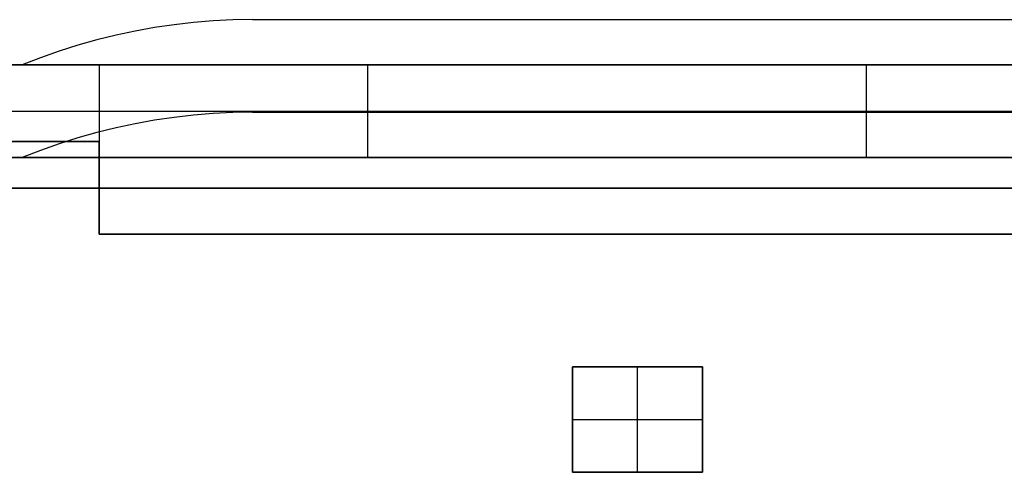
# Model space of a CAD drawing. Header units: millimetres. Extents: x -88 to 88, y -12 to 103.
# Tile 67 of 256: x -67.36 to -64.1, y 15.44 to 16.94. Entities that reach past the tile are written whole.
import ezdxf

# ---------------------------------------------------------------- set-up
doc = ezdxf.new("R2010")
doc.units = ezdxf.units.MM
doc.layers.add('Default', color=7, linetype='Continuous', true_color=0x000000)

msp = doc.modelspace()

# ---------------------------------------------------------------- linework, layer by layer
at = {"layer": 'Default', "color": 254, "true_color": 0xcad1ee, "extrusion": (-4.19992e-16, 4.37114e-08, 1)}
for points in [[(-66.5882, 16.9356), (-66.6533, 16.9345), (-66.7184, 16.9314), (-66.7833, 16.9261), (-66.848, 16.9187), (-66.9124, 16.9092), (-66.9765, 16.8977), (-67.0402, 16.884), (-67.1034, 16.8684), (-67.1661, 16.8506), (-67.2281, 16.8309), (-67.2895, 16.8091), (-67.3502, 16.7854)], [(-66.5882, 16.6286), (-66.6533, 16.6275), (-66.7184, 16.6244), (-66.7833, 16.6191), (-66.848, 16.6117), (-66.9124, 16.6022), (-66.9765, 16.5907), (-67.0402, 16.577), (-67.1034, 16.5614), (-67.1661, 16.5436), (-67.2281, 16.5239), (-67.2895, 16.5021), (-67.3502, 16.4784)]]:
    msp.add_lwpolyline(points, dxfattribs=at)
at = {"layer": 'Default', "color": 254, "true_color": 0xcad1ee, "extrusion": (-3.76818e-16, 4.37114e-08, 1)}
for points in [[(-66.5882, 16.9356), (-66.6533, 16.9345), (-66.7184, 16.9314), (-66.7833, 16.9261), (-66.848, 16.9187), (-66.9124, 16.9092), (-66.9765, 16.8977), (-67.0402, 16.884), (-67.1034, 16.8684), (-67.1661, 16.8506), (-67.2281, 16.8309), (-67.2895, 16.8091), (-67.3502, 16.7854)], [(-66.5882, 16.6286), (-66.6533, 16.6275), (-66.7184, 16.6244), (-66.7833, 16.6191), (-66.848, 16.6117), (-66.9124, 16.6022), (-66.9765, 16.5907), (-67.0402, 16.577), (-67.1034, 16.5614), (-67.1661, 16.5436), (-67.2281, 16.5239), (-67.2895, 16.5021), (-67.3502, 16.4784)]]:
    msp.add_lwpolyline(points, dxfattribs=at)
at = {"layer": 'Default', "color": 254, "true_color": 0xcad1ee, "extrusion": (1, -1.45707e-08, -7.39194e-08)}
for points in [[(16.7854, 2.72), (16.8091, 2.7806), (16.8309, 2.842), (16.8506, 2.9041), (16.8684, 2.9668), (16.884, 3.03), (16.8977, 3.0937), (16.9092, 3.1578), (16.9187, 3.2222), (16.9261, 3.2869), (16.9314, 3.3518), (16.9345, 3.4169), (16.9356, 3.482)], [(16.7854, -1.852), (16.8091, -1.7914), (16.8309, -1.73), (16.8506, -1.6679), (16.8684, -1.6052), (16.884, -1.542), (16.8977, -1.4783), (16.9092, -1.4142), (16.9187, -1.3498), (16.9261, -1.2851), (16.9314, -1.2202), (16.9345, -1.1551), (16.9356, -1.09)]]:
    msp.add_lwpolyline(points, dxfattribs=at)
at = {"layer": 'Default', "color": 254, "true_color": 0xcad1ee}
for points in [[(-66.5882, 16.9356), (-54.9042, 16.9356)], [(-66.5882, 16.9356), (-54.9042, 16.9356)], [(-66.5882, 16.9356), (-54.9042, 16.9356)], [(-66.5882, 16.9356), (-54.9042, 16.9356)], [(-63.6672, 16.7854), (-68.7472, 16.7854)], [(-68.7472, 16.7854), (-67.0962, 16.7854)], [(-52.7452, 16.7854), (-68.7472, 16.7854)], [(-67.0962, 16.7854), (-62.0162, 16.7854)], [(-67.0962, 16.7854), (-67.0962, 16.4784)], [(-67.0962, 16.7854), (-67.0962, 16.2244)], [(-54.9042, 16.7854), (-66.5882, 16.7854)], [(-54.9042, 16.7854), (-66.5882, 16.7854)], [(-66.5882, 16.7854), (-54.9042, 16.7854)], [(-66.5882, 16.7854), (-54.9042, 16.7854)], [(-66.2072, 16.4784), (-66.2072, 16.7854)], [(-64.5562, 16.4784), (-64.5562, 16.7854)], [(-68.7472, 16.6319), (-63.6672, 16.6319)], [(-67.0962, 16.6319), (-62.0162, 16.6319)], [(-54.9042, 16.6286), (-66.5882, 16.6286)], [(-54.9042, 16.6286), (-66.5882, 16.6286)], [(-66.5882, 16.6286), (-54.9042, 16.6286)], [(-66.5882, 16.6286), (-54.9042, 16.6286)], [(-67.0962, 16.5314), (-68.7472, 16.5314)], [(-68.7472, 16.5314), (-67.0962, 16.5314)], [(-67.0962, 16.2244), (-67.0962, 16.5314)], [(-68.7472, 16.4784), (-67.0962, 16.4784)], [(-63.6672, 16.4784), (-68.7472, 16.4784)], [(-52.7452, 16.4784), (-68.7472, 16.4784)], [(-67.0962, 16.4784), (-62.0162, 16.4784)], [(-67.0962, 16.4784), (-67.0962, 16.2244)], [(-66.5882, 16.4784), (-54.9042, 16.4784)], [(-66.5882, 16.4784), (-54.9042, 16.4784)], [(-54.9042, 16.4784), (-66.5882, 16.4784)], [(-54.9042, 16.4784), (-66.5882, 16.4784)], [(-68.6202, 16.3768), (-63.2923, 16.3768)], [(-52.8722, 16.3768), (-68.6202, 16.3768)], [(-52.8722, 16.3768), (-68.6202, 16.3768)], [(-62.0162, 16.2244), (-67.0962, 16.2244)], [(-67.0962, 16.2244), (-62.0162, 16.2244)], [(-62.0162, 16.2244), (-67.0962, 16.2244)], [(-65.0992, 15.7858), (-65.5292, 15.7858)], [(-65.5292, 15.7858), (-65.5292, 15.4358)], [(-65.5292, 15.4358), (-65.5292, 15.7858)], [(-65.5292, 15.7858), (-65.0992, 15.7858)], [(-65.5292, 15.7858), (-65.0992, 15.7858)], [(-65.5292, 15.7858), (-65.5292, 15.4358)], [(-65.3142, 15.4358), (-65.3142, 15.7858)], [(-65.0992, 15.4358), (-65.0992, 15.7858)], [(-65.0992, 15.7858), (-65.0992, 15.4358)], [(-65.0992, 15.7858), (-65.0992, 15.4358)], [(-65.5292, 15.6108), (-65.0992, 15.6108)], [(-65.5292, 15.4358), (-65.0992, 15.4358)], [(-65.0992, 15.4358), (-65.5292, 15.4358)], [(-65.0992, 15.4358), (-65.5292, 15.4358)]]:
    msp.add_lwpolyline(points, dxfattribs=at)
at = {"layer": 'Default', "color": 254, "true_color": 0xcad1ee, "extrusion": (1, -1.09024e-09, 5.52912e-09)}
msp.add_lwpolyline([(16.9356, -1.09), (16.9345, -1.0249), (16.9314, -0.9598), (16.9261, -0.8949), (16.9187, -0.8302), (16.9092, -0.7658), (16.8977, -0.7017), (16.884, -0.638), (16.8684, -0.5748), (16.8506, -0.5121), (16.8309, -0.45), (16.8091, -0.3887), (16.7854, -0.328)], dxfattribs=at)
at = {"layer": 'Default', "color": 254, "true_color": 0xcad1ee, "extrusion": (1, -1.09006e-09, 5.52917e-09)}
msp.add_lwpolyline([(16.9356, 3.482), (16.9345, 3.5471), (16.9314, 3.6122), (16.9261, 3.6771), (16.9187, 3.7418), (16.9092, 3.8062), (16.8977, 3.8703), (16.884, 3.934), (16.8684, 3.9972), (16.8506, 4.0599), (16.8309, 4.122), (16.8091, 4.1833), (16.7854, 4.244)], dxfattribs=at)
at = {"layer": 'Default', "color": 254, "true_color": 0xcad1ee, "extrusion": (4.82876e-15, 1, -1.09278e-08)}
msp.add_lwpolyline([(66.5882, 4.244), (66.6051, 4.2438), (66.6221, 4.2432), (66.6393, 4.2423), (66.6566, 4.2409), (66.6741, 4.2391), (66.6916, 4.237), (66.7092, 4.2343), (66.7268, 4.2313), (66.7445, 4.2278), (66.7623, 4.2238), (66.7801, 4.2194), (66.7978, 4.2146), (66.8156, 4.2093), (66.8333, 4.2035), (66.851, 4.1972), (66.8687, 4.1905), (66.8862, 4.1833), (66.9037, 4.1756), (66.921, 4.1675), (66.9382, 4.1589), (66.9552, 4.1498), (66.972, 4.1402), (66.9887, 4.1302), (67.0052, 4.1198), (67.0214, 4.1089), (67.0373, 4.0975), (67.053, 4.0858), (67.0685, 4.0736), (67.0836, 4.061), (67.0984, 4.048), (67.1129, 4.0346), (67.127, 4.0208), (67.1408, 4.0067), (67.1542, 3.9922), (67.1672, 3.9774), (67.1798, 3.9623), (67.192, 3.9469), (67.2037, 3.9312), (67.2151, 3.9152), (67.226, 3.899), (67.2364, 3.8825), (67.2464, 3.8659), (67.256, 3.849), (67.265, 3.832), (67.2737, 3.8148), (67.2818, 3.7975), (67.2895, 3.78), (67.2967, 3.7625), (67.3034, 3.7449), (67.3097, 3.7272), (67.3154, 3.7094), (67.3208, 3.6917), (67.3256, 3.6739), (67.33, 3.6561), (67.334, 3.6384), (67.3375, 3.6207), (67.3405, 3.603), (67.3431, 3.5854), (67.3453, 3.5679), (67.3471, 3.5505), (67.3485, 3.5332), (67.3494, 3.516), (67.35, 3.4989), (67.3502, 3.482), (67.35, 3.4651), (67.3494, 3.448), (67.3485, 3.4308), (67.3471, 3.4135), (67.3453, 3.3961), (67.3431, 3.3786), (67.3405, 3.361), (67.3375, 3.3433), (67.334, 3.3256), (67.33, 3.3079), (67.3256, 3.2901), (67.3208, 3.2723), (67.3154, 3.2546), (67.3097, 3.2368), (67.3034, 3.2191), (67.2967, 3.2015), (67.2895, 3.184), (67.2818, 3.1665), (67.2737, 3.1492), (67.265, 3.132), (67.256, 3.115), (67.2464, 3.0981), (67.2364, 3.0815), (67.226, 3.065), (67.2151, 3.0488), (67.2037, 3.0328), (67.192, 3.0171), (67.1798, 3.0017), (67.1672, 2.9866), (67.1542, 2.9718), (67.1408, 2.9573), (67.127, 2.9432), (67.1129, 2.9294), (67.0984, 2.916), (67.0836, 2.903), (67.0685, 2.8904), (67.053, 2.8782), (67.0373, 2.8665), (67.0214, 2.8551), (67.0052, 2.8442), (66.9887, 2.8338), (66.972, 2.8238), (66.9552, 2.8142), (66.9382, 2.8051), (66.921, 2.7965), (66.9037, 2.7884), (66.8862, 2.7807), (66.8687, 2.7735), (66.851, 2.7668), (66.8333, 2.7605), (66.8156, 2.7547), (66.7978, 2.7494), (66.7801, 2.7446), (66.7623, 2.7402), (66.7445, 2.7362), (66.7268, 2.7327), (66.7092, 2.7297), (66.6916, 2.727), (66.6741, 2.7249), (66.6566, 2.7231), (66.6393, 2.7217), (66.6221, 2.7208), (66.6051, 2.7202), (66.5882, 2.72)], dxfattribs=at)
at = {"layer": 'Default', "color": 254, "true_color": 0xcad1ee, "extrusion": (-4.33187e-14, 1, -1.09278e-08)}
msp.add_lwpolyline([(66.5882, -0.328), (66.6051, -0.3282), (66.6221, -0.3288), (66.6393, -0.3297), (66.6566, -0.3311), (66.6741, -0.3329), (66.6916, -0.335), (66.7092, -0.3377), (66.7268, -0.3407), (66.7445, -0.3442), (66.7623, -0.3482), (66.7801, -0.3526), (66.7978, -0.3574), (66.8156, -0.3627), (66.8333, -0.3685), (66.851, -0.3748), (66.8687, -0.3815), (66.8862, -0.3887), (66.9037, -0.3964), (66.921, -0.4045), (66.9382, -0.4131), (66.9552, -0.4222), (66.972, -0.4318), (66.9887, -0.4418), (67.0052, -0.4522), (67.0214, -0.4631), (67.0373, -0.4745), (67.053, -0.4862), (67.0685, -0.4984), (67.0836, -0.511), (67.0984, -0.524), (67.1129, -0.5374), (67.127, -0.5512), (67.1408, -0.5653), (67.1542, -0.5798), (67.1672, -0.5946), (67.1798, -0.6097), (67.192, -0.6251), (67.2037, -0.6408), (67.2151, -0.6568), (67.226, -0.673), (67.2364, -0.6895), (67.2464, -0.7061), (67.256, -0.723), (67.265, -0.74), (67.2737, -0.7572), (67.2818, -0.7745), (67.2895, -0.792), (67.2967, -0.8095), (67.3034, -0.8271), (67.3097, -0.8448), (67.3154, -0.8626), (67.3208, -0.8803), (67.3256, -0.8981), (67.33, -0.9159), (67.334, -0.9336), (67.3375, -0.9513), (67.3405, -0.969), (67.3431, -0.9866), (67.3453, -1.0041), (67.3471, -1.0215), (67.3485, -1.0388), (67.3494, -1.056), (67.35, -1.0731), (67.3502, -1.09), (67.35, -1.1069), (67.3494, -1.124), (67.3485, -1.1412), (67.3471, -1.1585), (67.3453, -1.1759), (67.3431, -1.1934), (67.3405, -1.211), (67.3375, -1.2287), (67.334, -1.2464), (67.33, -1.2641), (67.3256, -1.2819), (67.3208, -1.2997), (67.3154, -1.3174), (67.3097, -1.3352), (67.3034, -1.3529), (67.2967, -1.3705), (67.2895, -1.388), (67.2818, -1.4055), (67.2737, -1.4228), (67.265, -1.44), (67.256, -1.457), (67.2464, -1.4739), (67.2364, -1.4905), (67.226, -1.507), (67.2151, -1.5232), (67.2037, -1.5392), (67.192, -1.5549), (67.1798, -1.5703), (67.1672, -1.5854), (67.1542, -1.6002), (67.1408, -1.6147), (67.127, -1.6288), (67.1129, -1.6426), (67.0984, -1.656), (67.0836, -1.669), (67.0685, -1.6816), (67.053, -1.6938), (67.0373, -1.7055), (67.0214, -1.7169), (67.0052, -1.7278), (66.9887, -1.7382), (66.972, -1.7482), (66.9552, -1.7578), (66.9382, -1.7669), (66.921, -1.7755), (66.9037, -1.7836), (66.8862, -1.7913), (66.8687, -1.7985), (66.851, -1.8052), (66.8333, -1.8115), (66.8156, -1.8173), (66.7978, -1.8226), (66.7801, -1.8274), (66.7623, -1.8318), (66.7445, -1.8358), (66.7268, -1.8393), (66.7092, -1.8423), (66.6916, -1.845), (66.6741, -1.8471), (66.6566, -1.8489), (66.6393, -1.8503), (66.6221, -1.8512), (66.6051, -1.8518), (66.5882, -1.852)], dxfattribs=at)
at = {"layer": 'Default', "color": 254, "true_color": 0xcad1ee, "extrusion": (1, 0, 0)}
for points in [[(16.7854, 8.054), (16.7854, 7.8)], [(16.5049, 7.8), (16.5049, 8.308)], [(16.4784, 8.054), (16.4784, 7.8)], [(16.2244, 8.054), (16.2244, 8.308)], [(16.2244, 8.308), (16.2244, 8.054)], [(15.7858, -8.46), (15.7858, -4.9)], [(15.7858, -4.9), (15.7858, -8.46)], [(15.6108, -8.46), (15.6108, -4.9)], [(15.6108, -8.46), (15.6108, -4.9)], [(15.4358, -4.9), (15.4358, -8.46)], [(15.4358, -8.46), (15.4358, -4.9)]]:
    msp.add_lwpolyline(points, dxfattribs=at)
at = {"layer": 'Default', "color": 254, "true_color": 0xcad1ee, "extrusion": (1, -1.18684e-13, -2.86529e-13)}
msp.add_lwpolyline([(16.5314, 8.308), (16.5401, 8.3079), (16.5487, 8.3074), (16.5574, 8.3067), (16.566, 8.3056), (16.5745, 8.3043), (16.5831, 8.3027), (16.5915, 8.3008), (16.5999, 8.2986), (16.6082, 8.2961), (16.6164, 8.2933), (16.6246, 8.2903), (16.6326, 8.287), (16.6405, 8.2834), (16.6482, 8.2795), (16.6559, 8.2754), (16.6634, 8.271), (16.6707, 8.2664), (16.6779, 8.2615), (16.6849, 8.2564), (16.6917, 8.251), (16.6983, 8.2454), (16.7048, 8.2396), (16.711, 8.2336), (16.717, 8.2274), (16.7228, 8.2209), (16.7284, 8.2143), (16.7338, 8.2075), (16.7389, 8.2005), (16.7438, 8.1933), (16.7484, 8.186), (16.7528, 8.1785), (16.7569, 8.1709), (16.7608, 8.1631), (16.7644, 8.1552), (16.7677, 8.1472), (16.7707, 8.1391), (16.7735, 8.1308), (16.776, 8.1225), (16.7782, 8.1141), (16.7801, 8.1057), (16.7817, 8.0972), (16.783, 8.0886), (16.7841, 8.08), (16.7848, 8.0713), (16.7852, 8.0627), (16.7854, 8.054)], dxfattribs=at)
at = {"layer": 'Default', "color": 254, "true_color": 0xcad1ee, "extrusion": (1, -1.08969e-09, 5.52925e-09)}
msp.add_lwpolyline([(16.6286, 3.482), (16.6275, 3.5471), (16.6244, 3.6122), (16.6191, 3.6771), (16.6117, 3.7418), (16.6022, 3.8062), (16.5907, 3.8703), (16.577, 3.934), (16.5614, 3.9972), (16.5436, 4.0599), (16.5239, 4.122), (16.5021, 4.1833), (16.4784, 4.244)], dxfattribs=at)
at = {"layer": 'Default', "color": 254, "true_color": 0xcad1ee, "extrusion": (1, -1.08932e-09, 5.52928e-09)}
msp.add_lwpolyline([(16.6286, -1.09), (16.6275, -1.0249), (16.6244, -0.9598), (16.6191, -0.8949), (16.6117, -0.8302), (16.6022, -0.7658), (16.5907, -0.7017), (16.577, -0.638), (16.5614, -0.5748), (16.5436, -0.5121), (16.5239, -0.45), (16.5021, -0.3887), (16.4784, -0.328)], dxfattribs=at)
at = {"layer": 'Default', "color": 254, "true_color": 0xcad1ee, "extrusion": (1, -1.45703e-08, -7.39194e-08)}
msp.add_lwpolyline([(16.4784, -1.852), (16.5021, -1.7914), (16.5239, -1.73), (16.5436, -1.6679), (16.5614, -1.6052), (16.577, -1.542), (16.5907, -1.4783), (16.6022, -1.4142), (16.6117, -1.3498), (16.6191, -1.2851), (16.6244, -1.2202), (16.6275, -1.1551), (16.6286, -1.09)], dxfattribs=at)
at = {"layer": 'Default', "color": 254, "true_color": 0xcad1ee, "extrusion": (1, -1.45699e-08, -7.39195e-08)}
msp.add_lwpolyline([(16.4784, 2.72), (16.5021, 2.7806), (16.5239, 2.842), (16.5436, 2.9041), (16.5614, 2.9668), (16.577, 3.03), (16.5907, 3.0937), (16.6022, 3.1578), (16.6117, 3.2222), (16.6191, 3.2869), (16.6244, 3.3518), (16.6275, 3.4169), (16.6286, 3.482)], dxfattribs=at)
at = {"layer": 'Default', "color": 254, "true_color": 0xcad1ee, "extrusion": (1.3882e-14, 1, -1.09278e-08)}
msp.add_lwpolyline([(66.5882, 4.244), (66.6051, 4.2438), (66.6221, 4.2432), (66.6393, 4.2423), (66.6566, 4.2409), (66.6741, 4.2391), (66.6916, 4.237), (66.7092, 4.2343), (66.7268, 4.2313), (66.7445, 4.2278), (66.7623, 4.2238), (66.7801, 4.2194), (66.7978, 4.2146), (66.8156, 4.2093), (66.8333, 4.2035), (66.851, 4.1972), (66.8687, 4.1905), (66.8862, 4.1833), (66.9037, 4.1756), (66.921, 4.1675), (66.9382, 4.1589), (66.9552, 4.1498), (66.972, 4.1402), (66.9887, 4.1302), (67.0052, 4.1198), (67.0214, 4.1089), (67.0373, 4.0975), (67.053, 4.0858), (67.0685, 4.0736), (67.0836, 4.061), (67.0984, 4.048), (67.1129, 4.0346), (67.127, 4.0208), (67.1408, 4.0067), (67.1542, 3.9922), (67.1672, 3.9774), (67.1798, 3.9623), (67.192, 3.9469), (67.2037, 3.9312), (67.2151, 3.9152), (67.226, 3.899), (67.2364, 3.8825), (67.2464, 3.8659), (67.256, 3.849), (67.265, 3.832), (67.2737, 3.8148), (67.2818, 3.7975), (67.2895, 3.78), (67.2967, 3.7625), (67.3034, 3.7449), (67.3097, 3.7272), (67.3154, 3.7094), (67.3208, 3.6917), (67.3256, 3.6739), (67.33, 3.6561), (67.334, 3.6384), (67.3375, 3.6207), (67.3405, 3.603), (67.3431, 3.5854), (67.3453, 3.5679), (67.3471, 3.5505), (67.3485, 3.5332), (67.3494, 3.516), (67.35, 3.4989), (67.3502, 3.482), (67.35, 3.4651), (67.3494, 3.448), (67.3485, 3.4308), (67.3471, 3.4135), (67.3453, 3.3961), (67.3431, 3.3786), (67.3405, 3.361), (67.3375, 3.3433), (67.334, 3.3256), (67.33, 3.3079), (67.3256, 3.2901), (67.3208, 3.2723), (67.3154, 3.2546), (67.3097, 3.2368), (67.3034, 3.2191), (67.2967, 3.2015), (67.2895, 3.184), (67.2818, 3.1665), (67.2737, 3.1492), (67.265, 3.132), (67.256, 3.115), (67.2464, 3.0981), (67.2364, 3.0815), (67.226, 3.065), (67.2151, 3.0488), (67.2037, 3.0328), (67.192, 3.0171), (67.1798, 3.0017), (67.1672, 2.9866), (67.1542, 2.9718), (67.1408, 2.9573), (67.127, 2.9432), (67.1129, 2.9294), (67.0984, 2.916), (67.0836, 2.903), (67.0685, 2.8904), (67.053, 2.8782), (67.0373, 2.8665), (67.0214, 2.8551), (67.0052, 2.8442), (66.9887, 2.8338), (66.972, 2.8238), (66.9552, 2.8142), (66.9382, 2.8051), (66.921, 2.7965), (66.9037, 2.7884), (66.8862, 2.7807), (66.8687, 2.7735), (66.851, 2.7668), (66.8333, 2.7605), (66.8156, 2.7547), (66.7978, 2.7494), (66.7801, 2.7446), (66.7623, 2.7402), (66.7445, 2.7362), (66.7268, 2.7327), (66.7092, 2.7297), (66.6916, 2.727), (66.6741, 2.7249), (66.6566, 2.7231), (66.6393, 2.7217), (66.6221, 2.7208), (66.6051, 2.7202), (66.5882, 2.72)], dxfattribs=at)
at = {"layer": 'Default', "color": 254, "true_color": 0xcad1ee, "extrusion": (-2.46681e-14, 1, -1.09279e-08)}
msp.add_lwpolyline([(66.5882, -0.328), (66.6051, -0.3282), (66.6221, -0.3288), (66.6393, -0.3297), (66.6566, -0.3311), (66.6741, -0.3329), (66.6916, -0.335), (66.7092, -0.3377), (66.7268, -0.3407), (66.7445, -0.3442), (66.7623, -0.3482), (66.7801, -0.3526), (66.7978, -0.3574), (66.8156, -0.3627), (66.8333, -0.3685), (66.851, -0.3748), (66.8687, -0.3815), (66.8862, -0.3887), (66.9037, -0.3964), (66.921, -0.4045), (66.9382, -0.4131), (66.9552, -0.4222), (66.972, -0.4318), (66.9887, -0.4418), (67.0052, -0.4522), (67.0214, -0.4631), (67.0373, -0.4745), (67.053, -0.4862), (67.0685, -0.4984), (67.0836, -0.511), (67.0984, -0.524), (67.1129, -0.5374), (67.127, -0.5512), (67.1408, -0.5653), (67.1542, -0.5798), (67.1672, -0.5946), (67.1798, -0.6097), (67.192, -0.6251), (67.2037, -0.6408), (67.2151, -0.6568), (67.226, -0.673), (67.2364, -0.6895), (67.2464, -0.7061), (67.256, -0.723), (67.265, -0.74), (67.2737, -0.7572), (67.2818, -0.7745), (67.2895, -0.792), (67.2967, -0.8095), (67.3034, -0.8271), (67.3097, -0.8448), (67.3154, -0.8626), (67.3208, -0.8803), (67.3256, -0.8981), (67.33, -0.9159), (67.334, -0.9336), (67.3375, -0.9513), (67.3405, -0.969), (67.3431, -0.9866), (67.3453, -1.0041), (67.3471, -1.0215), (67.3485, -1.0388), (67.3494, -1.056), (67.35, -1.0731), (67.3502, -1.09), (67.35, -1.1069), (67.3494, -1.124), (67.3485, -1.1412), (67.3471, -1.1585), (67.3453, -1.1759), (67.3431, -1.1934), (67.3405, -1.211), (67.3375, -1.2287), (67.334, -1.2464), (67.33, -1.2641), (67.3256, -1.2819), (67.3208, -1.2997), (67.3154, -1.3174), (67.3097, -1.3352), (67.3034, -1.3529), (67.2967, -1.3705), (67.2895, -1.388), (67.2818, -1.4055), (67.2737, -1.4228), (67.265, -1.44), (67.256, -1.457), (67.2464, -1.4739), (67.2364, -1.4905), (67.226, -1.507), (67.2151, -1.5232), (67.2037, -1.5392), (67.192, -1.5549), (67.1798, -1.5703), (67.1672, -1.5854), (67.1542, -1.6002), (67.1408, -1.6147), (67.127, -1.6288), (67.1129, -1.6426), (67.0984, -1.656), (67.0836, -1.669), (67.0685, -1.6816), (67.053, -1.6938), (67.0373, -1.7055), (67.0214, -1.7169), (67.0052, -1.7278), (66.9887, -1.7382), (66.972, -1.7482), (66.9552, -1.7578), (66.9382, -1.7669), (66.921, -1.7755), (66.9037, -1.7836), (66.8862, -1.7913), (66.8687, -1.7985), (66.851, -1.8052), (66.8333, -1.8115), (66.8156, -1.8173), (66.7978, -1.8226), (66.7801, -1.8274), (66.7623, -1.8318), (66.7445, -1.8358), (66.7268, -1.8393), (66.7092, -1.8423), (66.6916, -1.845), (66.6741, -1.8471), (66.6566, -1.8489), (66.6393, -1.8503), (66.6221, -1.8512), (66.6051, -1.8518), (66.5882, -1.852)], dxfattribs=at)
at = {"layer": 'Default', "color": 254, "true_color": 0xcad1ee, "extrusion": (-1.18906e-19, 1, -2.27905e-10)}
msp.add_lwpolyline([(65.5292, -4.9), (65.5292, -8.46)], dxfattribs=at)
at = {"layer": 'Default', "color": 254, "true_color": 0xcad1ee, "extrusion": (-1.84452e-19, 1, -3.53551e-10)}
msp.add_lwpolyline([(65.5292, -4.9), (65.5292, -8.46)], dxfattribs=at)

doc.saveas('drawing.dxf')
